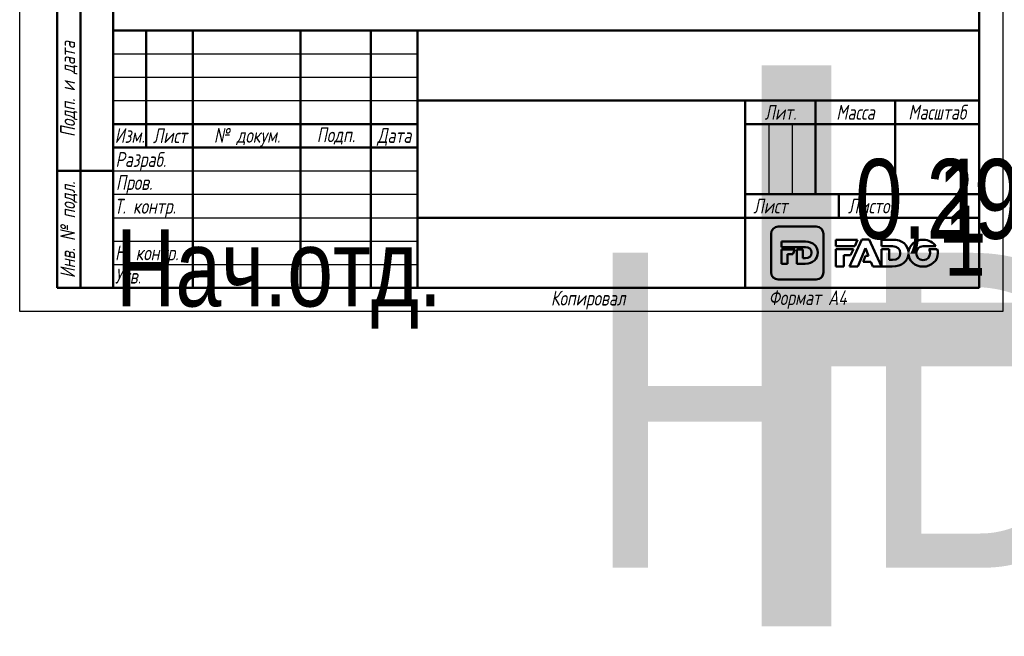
# Model space of a CAD drawing. Header units: millimetres. Extents: x -258 to 890, y -69 to 356.
# Tile 2 of 6: x 0 to 210, y -69 to 62. Entities that reach past the tile are written whole.
import ezdxf
from ezdxf.enums import TextEntityAlignment as Align

# ---------------------------------------------------------------- set-up
doc = ezdxf.new("R2018")
doc.units = ezdxf.units.MM
for name, color, linetype, lineweight in [('Заголовок (ГОСТ)', 7, 'Continuous', 50), ('Кромка (ГОСТ)', 7, 'Continuous', 50), ('Обозначение (ГОСТ)', 7, 'Continuous', 25), ('Эскизная геометрия (ГОСТ)', 7, 'Continuous', 50)]:
    doc.layers.add(name, color=color, linetype=linetype, lineweight=lineweight)
doc.styles.get("Standard").update_dxf_attribs({"font": 'GOST Common Italic.ttf'})
doc.styles.add('Альтернативный текст (ГОСТ)', font='txt', dxfattribs={"width": 0.8})

# ---------------------------------------------------------------- blocks, each defined once
blk = doc.blocks.new('ГОСТ - Доп. графы 1')
at = {"layer": 'Эскизная геометрия (ГОСТ)'}
for p, q in [((-12, 0), (-12, 145)), ((-12, 145), (0, 145)), ((-7, 145), (-7, 0)), ((-12, 110), (-7, 110)), ((-7, 110), (0, 110)), ((-12, 85), (-7, 85)), ((-7, 85), (0, 85)), ((-12, 60), (-7, 60)), ((-7, 60), (0, 60)), ((-12, 25), (-7, 25)), ((-7, 25), (0, 25)), ((0, 0), (-12, 0))]:
    blk.add_line(p, q, dxfattribs=at)
at = {"layer": 'Обозначение (ГОСТ)', "char_height": 3.17, "attachment_point": 5, "rotation": 90, "style": 'Альтернативный текст (ГОСТ)'}
for s, insert, width in [('\\fGOST Common|b0|i1;\\H3.1700;Подп. и дата', (-9.37, 127.41), 34.7679), ('\\fGOST Common|b0|i1;\\H3.1700;Инв. № дубл.', (-8.95, 97.55), 24.8438), ('\\fGOST Common|b0|i1;\\H3.1700;Взам. инв. №', (-9.58, 72.53), 24.8669), ('\\fGOST Common|b0|i1;\\H3.1700;Подп. и дата', (-9.5, 42.47), 35.1486), ('\\fGOST Common|b0|i1;\\H3.1700;Инв. № подл.', (-9.5, 12.41), 24.9618)]:
    blk.add_mtext(s, dxfattribs=dict(at, insert=insert, width=width))
at = {"layer": 'Обозначение (ГОСТ)', "lineweight": 30, "width": 0.8, "flags": 17}
for tag, p in [('Подп._и_дата_2', (-3.53, 127.51)), ('Инв._номер_дубликата', (-3.41, 97.47)), ('Взамен_инв._номера', (-3.46, 72.53)), ('Подп._и_дата_1', (-3.42, 42.35)), ('ИНВЕНТАРНЫЙ_НОМЕР', (-3.33, 12.68))]:
    blk.add_attdef(tag, text='', height=3.17, rotation=90, dxfattribs=at).set_placement(p, align=Align.MIDDLE_CENTER)
blk = doc.blocks.new('Основные надписи ГОСТ - Форма 1')
at = {"layer": 'Заголовок (ГОСТ)'}
for p, q in [((0, 55), (185, 55)), ((0, 0), (0, 55)), ((0, 0), (0, 55)), ((7, 55), (7, 30)), ((17, 55), (17, 0)), ((40, 55), (40, 0)), ((55, 55), (55, 0)), ((65, 55), (65, 0)), ((185, 0), (185, 55)), ((65, 40), (185, 40)), ((135, 40), (135, 0)), ((150, 40), (150, 20)), ((167, 40), (167, 20)), ((0, 35), (65, 35)), ((135, 35), (185, 35)), ((0, 30), (65, 30)), ((135, 20), (185, 20)), ((155, 20), (155, 15)), ((65, 15), (185, 15)), ((185, 0), (0, 0))]:
    blk.add_line(p, q, dxfattribs=at)
at = {"layer": 'Заголовок (ГОСТ)', "linetype": 'Continuous', "lineweight": 25}
for p, q in [((0, 50), (65, 50)), ((0, 45), (65, 45)), ((0, 40), (65, 40)), ((140, 35), (140, 20)), ((145, 35), (145, 20)), ((0, 25), (65, 25)), ((0, 20), (65, 20)), ((0, 15), (65, 15)), ((0, 10), (65, 10)), ((0, 5), (65, 5))]:
    blk.add_line(p, q, dxfattribs=at)
at = {"layer": 'Заголовок (ГОСТ)', "char_height": 3.17, "style": 'Альтернативный текст (ГОСТ)'}
for s, insert, width, attachment_point in [('\\fGOST Common|b0|i1;\\H3.1700;Лит.', (142.52, 37.49), 14.9766, 5), ('\\fGOST Common|b0|i1;\\H3.1700;Масса', (158.55, 37.51), 16.9878, 5), ('\\fGOST Common|b0|i1;\\H3.1700;Масштаб', (176.02, 37.53), 17.8316, 5), ('\\fGOST Common|b0|i1;\\H3.1700;Изм.', (3.5, 32.56), 6.9635, 5), ('\\fGOST Common|b0|i1;\\H3.1700;Лист', (12.1, 32.5), 10.0029, 5), ('\\A0;\\fGOST Common|b0|i1;\\H3.1700;№ докум.', (28.58, 32.16), 22.9069, 5), ('\\fGOST Common|b0|i1;\\H3.1700;Подп.', (47.56, 32.45), 14.879, 5), ('\\fGOST Common|b0|i1;\\H3.1700;Дата', (60.02, 32.24), 9.9614, 5), ('\\fGOST Common|b0|i1;\\H3.1700;Разраб.', (0.47, 27), 16.9971, 4), ('\\fGOST Common|b0|i1;\\H3.1700;Пров.', (0.56, 22.08), 17.0192, 4), ('\\A0;\\fGOST Common|b0|i1;\\H3.1700;Т. контр.', (0.23, 17.01), 16.9554, 4), ('\\fGOST Common|b0|i1;\\H3.1700;Лист', (140.37, 17.5), 10.5071, 5), ('\\fGOST Common|b0|i1;\\H3.1700;Листов', (162.21, 17.5), 14.3668, 5), ('\\A1;', (150.6, 17.54), 8.8313, 5), ('\\fGOST Common|b0|i1;\\H3.1700;Н. контр.', (0.36, 7.05), 16.9999, 4), ('\\fGOST Common|b0|i1;\\H3.1700;Утв.', (0.34, 2.52), 17.0083, 4), ('\\fGOST Common|b0|i1;\\H3.1700;Копировал', (93.48, -0.59), 19.7871, 1)]:
    blk.add_mtext(s, dxfattribs=dict(at, insert=insert, width=width, attachment_point=attachment_point))
at = {"layer": 'Заголовок (ГОСТ)', "lineweight": 30, "flags": 104}
for tag, height, width, p in [('Изм1', 2.89, 0.7, (3.51, 52.52)), ('Лист1', 2.89, 0.7, (12.03, 52.52)), ('Докум1', 2.89, 0.7, (28.54, 52.48)), ('Изм2', 2.89, 0.7, (3.5, 47.52)), ('Лист2', 2.89, 0.7, (12.01, 47.5)), ('Докум2', 2.89, 0.7, (28.53, 47.5)), ('Изм3', 2.89, 0.7, (3.5, 42.5)), ('Лист3', 2.89, 0.7, (12.01, 42.51)), ('Докум3', 2.89, 0.7, (28.51, 42.48)), ('Изм4', 2.89, 0.7, (3.51, 37.5)), ('Лист4', 2.89, 0.7, (12, 37.53)), ('Докум4', 2.89, 0.7, (28.51, 37.52)), ('НАИМЕНОВАНИЕ', 5, 0.8, (100.03, 29.98)), ('Литера', 3.5, 0.8, (137.52, 27.25)), ('Литера2', 3.5, 0.8, (142.51, 27.22)), ('Литера3', 3.5, 0.8, (147.52, 27.21)), ('Масса', 3.5, 0.8, (158.47, 27.53)), ('Масштаб', 3.5, 0.8, (176, 27.6)), ('Тип_документа', 3.17, 0.8, (100.08, 17.56)), ('Листов', 3.17, 0.8, (177.46, 17.58)), ('Материал_Класс', 3.5, 0.9, (100, 7.5))]:
    blk.add_attdef(tag, text='', height=height, dxfattribs=dict(at, width=width)).set_placement(p, align=Align.MIDDLE_CENTER)
for tag, height, width, p in [('Подп1', 2.89, 0.7, (40.01, 52.51)), ('Дата1', 2, 0.7, (55.01, 52.51)), ('Подп2', 2.89, 0.7, (40.01, 47.5)), ('Дата2', 2, 0.7, (55.01, 47.49)), ('Подп3', 2.89, 0.7, (40.01, 42.51)), ('Дата3', 2, 0.7, (55.02, 42.52)), ('Подп4', 2.89, 0.7, (40.01, 37.51)), ('Дата4', 2, 0.7, (55.02, 37.51)), ('АВТОР', 3.17, 0.8, (17.41, 27.49)), ('Разработал_Подп.', 2.89, 0.7, (40.05, 27.51)), ('ДАТА_СОЗДАНИЯ', 2, 0.7, (55.01, 27.51)), ('ПРОВЕРИЛ', 3.17, 0.8, (17.41, 22.53)), ('Проверил_Подп.', 2.89, 0.7, (40.05, 22.52)), ('ДАТА_ПРОВЕРКИ', 2, 0.7, (55.02, 22.51)), ('ТЕХНОЛОГ', 3.17, 0.8, (17.33, 17.54)), ('Технолог_Подп.', 2.89, 0.7, (40.05, 17.51)), ('Технолог_Дата', 2, 0.7, (55.01, 17.5)), ('НАЧ._ОТДЕЛА', 3.17, 0.8, (17.46, 12.45)), ('Руководитель_Подп.', 2.89, 0.7, (40.01, 12.5)), ('Руководитель_Дата', 2, 0.7, (55.01, 12.51)), ('Должность_руководителя', 3.17, 0.8, (0.52, 12.51)), ('НОРМОКОНТРОЛЬ', 3.17, 0.8, (17.37, 7.48)), ('Нормоконтроль_Подп.', 2.89, 0.7, (40.05, 7.52)), ('ДАТА_НОРМОКОНТРОЛЯ', 2, 0.7, (55.02, 7.51)), ('УТВЕРДИЛ', 3.17, 0.8, (17.4, 2.51)), ('Утвердил_Подп.', 2.89, 0.7, (40.05, 2.51)), ('ДАТА_УТВЕРЖДЕНИЯ', 2, 0.7, (55.01, 2.5))]:
    blk.add_attdef(tag, text='', height=height, dxfattribs=dict(at, width=width)).set_placement(p, align=Align.MIDDLE_LEFT)
for tag, height, p in [('ОБОЗНАЧЕНИЕ', 5, (125.33, 47.56)), ('ОРГАНИЗАЦИЯ', 3.5, (160.02, 7.6))]:
    blk.add_attdef(tag, text='', height=height, dxfattribs=at).set_placement(p, align=Align.MIDDLE_CENTER)
at = {"layer": 'Заголовок (ГОСТ)', "lineweight": 30, "width": 0.9, "flags": 104}
for tag, p in [('Материал_Наим.', (133.71, 9.75)), ('Материал_ГОСТ', (134.04, 4.06))]:
    blk.add_attdef(tag, text='', height=3.5, dxfattribs=at).set_placement(p, align=Align.MIDDLE_RIGHT)
blk = doc.blocks.new('Рамки ГОСТ_ граница 297x210')
at = {"layer": 'Кромка (ГОСТ)', "lineweight": 25}
for p, q in [((0, 0), (0, 297)), ((210, 297), (210, 0)), ((210, 0), (0, 0))]:
    blk.add_line(p, q, dxfattribs=at)
at = {"layer": 'Кромка (ГОСТ)'}
for p, q in [((20, 292), (20, 5)), ((205, 5), (205, 292)), ((20, 5), (205, 5))]:
    blk.add_line(p, q, dxfattribs=at)
at = {"layer": 'Кромка (ГОСТ)', "insert": (160, 4.5), "char_height": 3.17, "attachment_point": 1, "style": 'Альтернативный текст (ГОСТ)'}
blk.add_mtext('\\A1;\\fGOST Common|b0|i1;\\H3.1700;Формат A4', dxfattribs=at)

msp = doc.modelspace()

# ---------------------------------------------------------------- linework, layer by layer
at = {"layer": 'Эскизная геометрия (ГОСТ)', "linetype": 'Continuous'}
for p, q in [((170.162, 18.108), (162.063, 18.108)), ((160.505, 16.535), (160.505, 8.364)), ((162.71, 14.89), (162.71, 13.741)), ((167.836, 14.89), (162.71, 14.89)), ((171.722, 8.364), (171.722, 16.535)), ((162.71, 13.741), (167.856, 13.741)), ((162.71, 13.204), (162.71, 10.161)), ((165.622, 13.204), (162.71, 13.204)), ((165.186, 12.176), (165.622, 13.204)), ((167.326, 13.204), (166.027, 13.204)), ((166.027, 13.204), (166.027, 10.161)), ((167.326, 11.323), (167.326, 13.204)), ((164.009, 10.161), (164.009, 12.176)), ((164.009, 12.176), (165.186, 12.176)), ((167.856, 11.323), (167.326, 11.323)), ((162.71, 10.161), (164.009, 10.161)), ((166.027, 10.161), (167.809, 10.161)), ((162.063, 6.793), (170.162, 6.793))]:
    msp.add_line(p, q, dxfattribs=at)
at = {"layer": 'Эскизная геометрия (ГОСТ)'}
for p, q in [((174.341, 15.304), (174.341, 13.909)), ((178.997, 15.304), (174.341, 15.304)), ((179.882, 15.346), (177.299, 9.565)), ((178.375, 13.909), (178.997, 15.304)), ((181.502, 15.346), (179.882, 15.346)), ((184.085, 9.565), (181.502, 15.346)), ((184.085, 15.303), (184.085, 13.909)), ((186.426, 15.303), (184.085, 15.303)), ((174.341, 13.909), (178.375, 13.909)), ((174.341, 13.29), (174.341, 9.564)), ((178.098, 13.29), (174.341, 13.29)), ((177.512, 11.979), (178.098, 13.29)), ((179.066, 9.565), (180.68, 13.459)), ((180.68, 13.459), (181.355, 11.827)), ((184.085, 13.909), (186.452, 13.909)), ((184.085, 13.29), (184.085, 9.566)), ((185.766, 13.29), (184.085, 13.29)), ((185.766, 10.975), (185.766, 13.29)), ((192.989, 13.922), (195.708, 13.922)), ((196.008, 13.285), (194.227, 13.285)), ((176.022, 9.564), (176.022, 11.979)), ((176.022, 11.979), (177.512, 11.979)), ((180.699, 11.827), (180.191, 10.589)), ((180.191, 10.589), (181.841, 10.589)), ((181.355, 11.827), (180.699, 11.827)), ((181.841, 10.589), (182.282, 9.565)), ((186.452, 10.975), (185.766, 10.975)), ((189.851, 12.543), (189.847, 12.543)), ((189.847, 12.35), (189.849, 12.35)), ((174.341, 9.564), (176.022, 9.564)), ((177.299, 9.565), (179.066, 9.565)), ((182.282, 9.565), (184.085, 9.565)), ((184.085, 9.566), (186.391, 9.566))]:
    msp.add_line(p, q, dxfattribs=at)
at = {"layer": 'Эскизная геометрия (ГОСТ)', "linetype": 'Continuous'}
for points in [[(162.063, 18.108), (161.204, 18.108), (160.505, 17.403), (160.505, 16.535)], [(171.722, 16.535), (171.722, 17.403), (171.023, 18.108), (170.162, 18.108)], [(170.481, 12.539), (170.481, 13.917), (169.51, 14.89), (167.836, 14.89)], [(167.856, 13.741), (168.633, 13.741), (169.149, 13.289), (169.149, 12.532)], [(167.809, 10.161), (169.496, 10.161), (170.481, 11.175), (170.481, 12.539)], [(169.149, 12.532), (169.149, 11.757), (168.633, 11.323), (167.856, 11.323)], [(160.505, 8.364), (160.505, 7.496), (161.204, 6.793), (162.063, 6.793)], [(170.162, 6.793), (171.023, 6.793), (171.722, 7.496), (171.722, 8.364)]]:
    msp.add_open_spline(points, degree=3, dxfattribs=at)
at = {"layer": 'Эскизная геометрия (ГОСТ)'}
for points in [[(189.847, 12.543), (189.801, 14.167), (188.552, 15.303), (186.426, 15.303)], [(193.003, 15.304), (191.244, 15.304), (189.914, 14.079), (189.851, 12.543)], [(195.708, 13.922), (195.174, 14.754), (194.19, 15.304), (193.003, 15.304)], [(186.452, 13.909), (187.456, 13.909), (188.124, 13.361), (188.124, 12.443)], [(191.511, 12.429), (191.511, 13.243), (192.103, 13.922), (192.989, 13.922)], [(194.227, 13.285), (194.396, 13.04), (194.49, 12.742), (194.49, 12.429)], [(196.144, 12.429), (196.144, 12.728), (196.097, 13.015), (196.008, 13.285)], [(186.391, 9.566), (188.53, 9.566), (189.796, 10.745), (189.847, 12.35)], [(188.124, 12.443), (188.124, 11.5), (187.456, 10.975), (186.452, 10.975)], [(189.849, 12.35), (189.892, 10.784), (191.214, 9.554), (192.989, 9.554)], [(193.003, 10.937), (192.12, 10.937), (191.511, 11.631), (191.511, 12.429)], [(192.989, 9.554), (194.791, 9.554), (196.144, 10.842), (196.144, 12.429)], [(194.49, 12.429), (194.49, 11.616), (193.898, 10.937), (193.003, 10.937)]]:
    msp.add_open_spline(points, degree=3, dxfattribs=at)

# ---------------------------------------------------------------- block references
for name, p in [('Рамки ГОСТ_ граница 297x210', (0, 0)), ('ГОСТ - Доп. графы 1', (20, 5))]:
    msp.add_blockref(name, p)
ref = msp.add_blockref('Основные надписи ГОСТ - Форма 1', (20, 5))
lines = msp.add_mtext('\\W0.8000;Нач.отд.', dxfattribs={"layer": 'Заголовок (ГОСТ)', "insert": (20.522, 17.514), "char_height": 16.47596, "attachment_point": 1})
ref.add_attrib('Должность_руководителя', '', (20.522, 17.514), dxfattribs={"flags": 104}).embed_mtext(lines)
lines = msp.add_mtext('\\W0.8000;', dxfattribs={"layer": 'Заголовок (ГОСТ)', "insert": (37.411, 32.488), "char_height": 22.5926, "attachment_point": 1})
ref.add_attrib('АВТОР', '', (37.411, 32.488), dxfattribs={"flags": 104}).embed_mtext(lines)
lines = msp.add_mtext('\\W0.8000;', dxfattribs={"layer": 'Заголовок (ГОСТ)', "insert": (37.408, 27.526), "char_height": 22.5517, "attachment_point": 1})
ref.add_attrib('ПРОВЕРИЛ', '', (37.408, 27.526), dxfattribs={"flags": 104}).embed_mtext(lines)
lines = msp.add_mtext('\\W0.8000;', dxfattribs={"layer": 'Заголовок (ГОСТ)', "insert": (37.334, 22.543), "char_height": 22.671, "attachment_point": 1})
ref.add_attrib('ТЕХНОЛОГ', '', (37.334, 22.543), dxfattribs={"flags": 104}).embed_mtext(lines)
lines = msp.add_mtext('\\W0.8000;', dxfattribs={"layer": 'Заголовок (ГОСТ)', "insert": (37.462, 17.446), "char_height": 22.555, "attachment_point": 1})
ref.add_attrib('НАЧ._ОТДЕЛА', '', (37.462, 17.446), dxfattribs={"flags": 104}).embed_mtext(lines)
lines = msp.add_mtext('\\W0.8000;', dxfattribs={"layer": 'Заголовок (ГОСТ)', "insert": (37.375, 12.481), "char_height": 22.669, "attachment_point": 1})
ref.add_attrib('НОРМОКОНТРОЛЬ', '', (37.375, 12.481), dxfattribs={"flags": 104}).embed_mtext(lines)
lines = msp.add_mtext('\\W0.8000;', dxfattribs={"layer": 'Заголовок (ГОСТ)', "insert": (37.401, 7.507), "char_height": 22.613, "attachment_point": 1})
ref.add_attrib('УТВЕРДИЛ', '', (37.401, 7.507), dxfattribs={"flags": 104}).embed_mtext(lines)
lines = msp.add_mtext('HDU17-1 ', dxfattribs={"layer": 'Заголовок (ГОСТ)', "insert": (145.326, 52.559), "char_height": 119.843, "attachment_point": 1})
ref.add_attrib('ОБОЗНАЧЕНИЕ', '', (145.326, 52.559), dxfattribs={"flags": 104}).embed_mtext(lines)
lines = msp.add_mtext('\\W0.8000;', dxfattribs={"layer": 'Заголовок (ГОСТ)', "insert": (120.031, 34.975), "char_height": 69.6093, "attachment_point": 1})
ref.add_attrib('НАИМЕНОВАНИЕ', '', (120.031, 34.975), dxfattribs={"flags": 104}).embed_mtext(lines)
lines = msp.add_mtext('\\W0.8000;', dxfattribs={"layer": 'Заголовок (ГОСТ)', "insert": (120.078, 22.558), "char_height": 69.7033, "attachment_point": 1})
ref.add_attrib('Тип_документа', '', (120.078, 22.558), dxfattribs={"flags": 104}).embed_mtext(lines)
lines = msp.add_mtext('\\W0.9000;HDU17-1 15.01.2020', dxfattribs={"layer": 'Заголовок (ГОСТ)', "insert": (120, 12.5), "char_height": 67.25762, "attachment_point": 1})
ref.add_attrib('Материал_Класс', '', (120, 12.5), dxfattribs={"flags": 104}).embed_mtext(lines)
lines = msp.add_mtext('\\W0.9000;', dxfattribs={"layer": 'Заголовок (ГОСТ)', "insert": (153.707, 14.751), "char_height": 66.9754, "attachment_point": 1})
ref.add_attrib('Материал_Наим.', '', (153.707, 14.751), dxfattribs={"flags": 104}).embed_mtext(lines)
lines = msp.add_mtext('\\W0.9000;', dxfattribs={"layer": 'Заголовок (ГОСТ)', "insert": (154.04, 9.057), "char_height": 66.7532, "attachment_point": 1})
ref.add_attrib('Материал_ГОСТ', '', (154.04, 9.057), dxfattribs={"flags": 104}).embed_mtext(lines)
lines = msp.add_mtext('\\W0.8000;', dxfattribs={"layer": 'Заголовок (ГОСТ)', "insert": (157.52, 32.251), "char_height": 5.0288, "attachment_point": 1})
ref.add_attrib('Литера', '', (157.52, 32.251), dxfattribs={"flags": 104}).embed_mtext(lines)
lines = msp.add_mtext('\\W0.8000;', dxfattribs={"layer": 'Заголовок (ГОСТ)', "insert": (162.512, 32.221), "char_height": 5.0288, "attachment_point": 1})
ref.add_attrib('Литера2', '', (162.512, 32.221), dxfattribs={"flags": 104}).embed_mtext(lines)
lines = msp.add_mtext('\\W0.8000;', dxfattribs={"layer": 'Заголовок (ГОСТ)', "insert": (167.518, 32.211), "char_height": 5.017, "attachment_point": 1})
ref.add_attrib('Литера3', '', (167.518, 32.211), dxfattribs={"flags": 104}).embed_mtext(lines)
lines = msp.add_mtext('\\W0.8000;0,299', dxfattribs={"layer": 'Заголовок (ГОСТ)', "insert": (178.469, 32.533), "char_height": 17.04355, "attachment_point": 1})
ref.add_attrib('Масса', '', (178.469, 32.533), dxfattribs={"flags": 104}).embed_mtext(lines)
lines = msp.add_mtext('\\W0.8000;1 : 1', dxfattribs={"layer": 'Заголовок (ГОСТ)', "insert": (195.997, 32.603), "char_height": 17.94756, "attachment_point": 1})
ref.add_attrib('Масштаб', '', (195.997, 32.603), dxfattribs={"flags": 104}).embed_mtext(lines)
lines = msp.add_mtext('\\W0.8000;1', dxfattribs={"layer": 'Заголовок (ГОСТ)', "insert": (197.459, 22.579), "char_height": 14.9653, "attachment_point": 1})
ref.add_attrib('Листов', '', (197.459, 22.579), dxfattribs={"flags": 104}).embed_mtext(lines)
lines = msp.add_mtext('\\W0.7000;', dxfattribs={"layer": 'Заголовок (ГОСТ)', "insert": (75.012, 57.513), "char_height": 9.9845, "attachment_point": 1})
ref.add_attrib('Дата1', '', (75.012, 57.513), dxfattribs={"flags": 104}).embed_mtext(lines)
lines = msp.add_mtext('\\W0.7000;', dxfattribs={"layer": 'Заголовок (ГОСТ)', "insert": (75.012, 52.491), "char_height": 9.9845, "attachment_point": 1})
ref.add_attrib('Дата2', '', (75.012, 52.491), dxfattribs={"flags": 104}).embed_mtext(lines)
lines = msp.add_mtext('\\W0.7000;', dxfattribs={"layer": 'Заголовок (ГОСТ)', "insert": (75.023, 47.521), "char_height": 9.9712, "attachment_point": 1})
ref.add_attrib('Дата3', '', (75.023, 47.521), dxfattribs={"flags": 104}).embed_mtext(lines)
lines = msp.add_mtext('\\W0.7000;', dxfattribs={"layer": 'Заголовок (ГОСТ)', "insert": (75.023, 42.509), "char_height": 9.9886, "attachment_point": 1})
ref.add_attrib('Дата4', '', (75.023, 42.509), dxfattribs={"flags": 104}).embed_mtext(lines)
lines = msp.add_mtext('\\W0.7000;', dxfattribs={"layer": 'Заголовок (ГОСТ)', "insert": (75.009, 32.511), "char_height": 9.9804, "attachment_point": 1})
ref.add_attrib('ДАТА_СОЗДАНИЯ', '', (75.009, 32.511), dxfattribs={"flags": 104}).embed_mtext(lines)
lines = msp.add_mtext('\\W0.7000;', dxfattribs={"layer": 'Заголовок (ГОСТ)', "insert": (75.022, 27.51), "char_height": 9.9577, "attachment_point": 1})
ref.add_attrib('ДАТА_ПРОВЕРКИ', '', (75.022, 27.51), dxfattribs={"flags": 104}).embed_mtext(lines)
lines = msp.add_mtext('\\W0.7000;', dxfattribs={"layer": 'Заголовок (ГОСТ)', "insert": (75.015, 22.503), "char_height": 9.9863, "attachment_point": 1})
ref.add_attrib('Технолог_Дата', '', (75.015, 22.503), dxfattribs={"flags": 104}).embed_mtext(lines)
lines = msp.add_mtext('\\W0.7000;', dxfattribs={"layer": 'Заголовок (ГОСТ)', "insert": (75.01, 17.509), "char_height": 9.9902, "attachment_point": 1})
ref.add_attrib('Руководитель_Дата', '', (75.01, 17.509), dxfattribs={"flags": 104}).embed_mtext(lines)
lines = msp.add_mtext('\\W0.7000;', dxfattribs={"layer": 'Заголовок (ГОСТ)', "insert": (75.024, 12.511), "char_height": 9.9825, "attachment_point": 1})
ref.add_attrib('ДАТА_НОРМОКОНТРОЛЯ', '', (75.024, 12.511), dxfattribs={"flags": 104}).embed_mtext(lines)
lines = msp.add_mtext('\\W0.7000;', dxfattribs={"layer": 'Заголовок (ГОСТ)', "insert": (75.009, 7.498), "char_height": 9.9968, "attachment_point": 1})
ref.add_attrib('ДАТА_УТВЕРЖДЕНИЯ', '', (75.009, 7.498), dxfattribs={"flags": 104}).embed_mtext(lines)
lines = msp.add_mtext('\\W0.7000;', dxfattribs={"layer": 'Заголовок (ГОСТ)', "insert": (60.014, 57.512), "char_height": 14.92, "attachment_point": 1})
ref.add_attrib('Подп1', '', (60.014, 57.512), dxfattribs={"flags": 104}).embed_mtext(lines)
lines = msp.add_mtext('\\W0.7000;', dxfattribs={"layer": 'Заголовок (ГОСТ)', "insert": (60.014, 52.503), "char_height": 14.9856, "attachment_point": 1})
ref.add_attrib('Подп2', '', (60.014, 52.503), dxfattribs={"flags": 104}).embed_mtext(lines)
lines = msp.add_mtext('\\W0.7000;', dxfattribs={"layer": 'Заголовок (ГОСТ)', "insert": (60.014, 47.515), "char_height": 14.9856, "attachment_point": 1})
ref.add_attrib('Подп3', '', (60.014, 47.515), dxfattribs={"flags": 104}).embed_mtext(lines)
lines = msp.add_mtext('\\W0.7000;', dxfattribs={"layer": 'Заголовок (ГОСТ)', "insert": (60.014, 42.506), "char_height": 14.9659, "attachment_point": 1})
ref.add_attrib('Подп4', '', (60.014, 42.506), dxfattribs={"flags": 104}).embed_mtext(lines)
lines = msp.add_mtext('\\W0.7000;', dxfattribs={"layer": 'Заголовок (ГОСТ)', "insert": (60.045, 32.514), "char_height": 14.9596, "attachment_point": 1})
ref.add_attrib('Разработал_Подп.', '', (60.045, 32.514), dxfattribs={"flags": 104}).embed_mtext(lines)
lines = msp.add_mtext('\\W0.7000;', dxfattribs={"layer": 'Заголовок (ГОСТ)', "insert": (60.045, 27.525), "char_height": 14.9397, "attachment_point": 1})
ref.add_attrib('Проверил_Подп.', '', (60.045, 27.525), dxfattribs={"flags": 104}).embed_mtext(lines)
lines = msp.add_mtext('\\W0.7000;', dxfattribs={"layer": 'Заголовок (ГОСТ)', "insert": (60.045, 22.515), "char_height": 14.9397, "attachment_point": 1})
ref.add_attrib('Технолог_Подп.', '', (60.045, 22.515), dxfattribs={"flags": 104}).embed_mtext(lines)
lines = msp.add_mtext('\\W0.7000;', dxfattribs={"layer": 'Заголовок (ГОСТ)', "insert": (60.005, 17.505), "char_height": 14.9795, "attachment_point": 1})
ref.add_attrib('Руководитель_Подп.', '', (60.005, 17.505), dxfattribs={"flags": 104}).embed_mtext(lines)
lines = msp.add_mtext('\\W0.7000;', dxfattribs={"layer": 'Заголовок (ГОСТ)', "insert": (60.045, 12.515), "char_height": 14.9397, "attachment_point": 1})
ref.add_attrib('Нормоконтроль_Подп.', '', (60.045, 12.515), dxfattribs={"flags": 104}).embed_mtext(lines)
lines = msp.add_mtext('\\W0.7000;', dxfattribs={"layer": 'Заголовок (ГОСТ)', "insert": (60.045, 7.505), "char_height": 14.9596, "attachment_point": 1})
ref.add_attrib('Утвердил_Подп.', '', (60.045, 7.505), dxfattribs={"flags": 104}).embed_mtext(lines)
lines = msp.add_mtext('\\W0.7000;', dxfattribs={"layer": 'Заголовок (ГОСТ)', "insert": (48.542, 57.483), "char_height": 22.947, "attachment_point": 1})
ref.add_attrib('Докум1', '', (48.542, 57.483), dxfattribs={"flags": 104}).embed_mtext(lines)
lines = msp.add_mtext('\\W0.7000;', dxfattribs={"layer": 'Заголовок (ГОСТ)', "insert": (48.526, 52.497), "char_height": 22.9782, "attachment_point": 1})
ref.add_attrib('Докум2', '', (48.526, 52.497), dxfattribs={"flags": 104}).embed_mtext(lines)
lines = msp.add_mtext('\\W0.7000;', dxfattribs={"layer": 'Заголовок (ГОСТ)', "insert": (48.51, 47.479), "char_height": 22.947, "attachment_point": 1})
ref.add_attrib('Докум3', '', (48.51, 47.479), dxfattribs={"flags": 104}).embed_mtext(lines)
lines = msp.add_mtext('\\W0.7000;', dxfattribs={"layer": 'Заголовок (ГОСТ)', "insert": (48.515, 42.52), "char_height": 22.9741, "attachment_point": 1})
ref.add_attrib('Докум4', '', (48.515, 42.52), dxfattribs={"flags": 104}).embed_mtext(lines)
lines = msp.add_mtext('\\W0.7000;', dxfattribs={"layer": 'Заголовок (ГОСТ)', "insert": (32.031, 57.516), "char_height": 9.9931, "attachment_point": 1})
ref.add_attrib('Лист1', '', (32.031, 57.516), dxfattribs={"flags": 104}).embed_mtext(lines)
lines = msp.add_mtext('\\W0.7000;', dxfattribs={"layer": 'Заголовок (ГОСТ)', "insert": (32.012, 52.504), "char_height": 9.9781, "attachment_point": 1})
ref.add_attrib('Лист2', '', (32.012, 52.504), dxfattribs={"flags": 104}).embed_mtext(lines)
lines = msp.add_mtext('\\W0.7000;', dxfattribs={"layer": 'Заголовок (ГОСТ)', "insert": (32.012, 47.508), "char_height": 9.9781, "attachment_point": 1})
ref.add_attrib('Лист3', '', (32.012, 47.508), dxfattribs={"flags": 104}).embed_mtext(lines)
lines = msp.add_mtext('\\W0.7000;', dxfattribs={"layer": 'Заголовок (ГОСТ)', "insert": (32.004, 42.526), "char_height": 9.9936, "attachment_point": 1})
ref.add_attrib('Лист4', '', (32.004, 42.526), dxfattribs={"flags": 104}).embed_mtext(lines)
lines = msp.add_mtext('\\W0.7000;', dxfattribs={"layer": 'Заголовок (ГОСТ)', "insert": (23.513, 57.516), "char_height": 7.004, "attachment_point": 1})
ref.add_attrib('Изм1', '', (23.513, 57.516), dxfattribs={"flags": 104}).embed_mtext(lines)
lines = msp.add_mtext('\\W0.7000;', dxfattribs={"layer": 'Заголовок (ГОСТ)', "insert": (23.504, 52.521), "char_height": 6.9877, "attachment_point": 1})
ref.add_attrib('Изм2', '', (23.504, 52.521), dxfattribs={"flags": 104}).embed_mtext(lines)
lines = msp.add_mtext('\\W0.7000;', dxfattribs={"layer": 'Заголовок (ГОСТ)', "insert": (23.504, 47.5), "char_height": 7.0203, "attachment_point": 1})
ref.add_attrib('Изм3', '', (23.504, 47.5), dxfattribs={"flags": 104}).embed_mtext(lines)
lines = msp.add_mtext('\\W0.7000;', dxfattribs={"layer": 'Заголовок (ГОСТ)', "insert": (23.513, 42.504), "char_height": 7.004, "attachment_point": 1})
ref.add_attrib('Изм4', '', (23.513, 42.504), dxfattribs={"flags": 104}).embed_mtext(lines)

doc.saveas('drawing.dxf')
